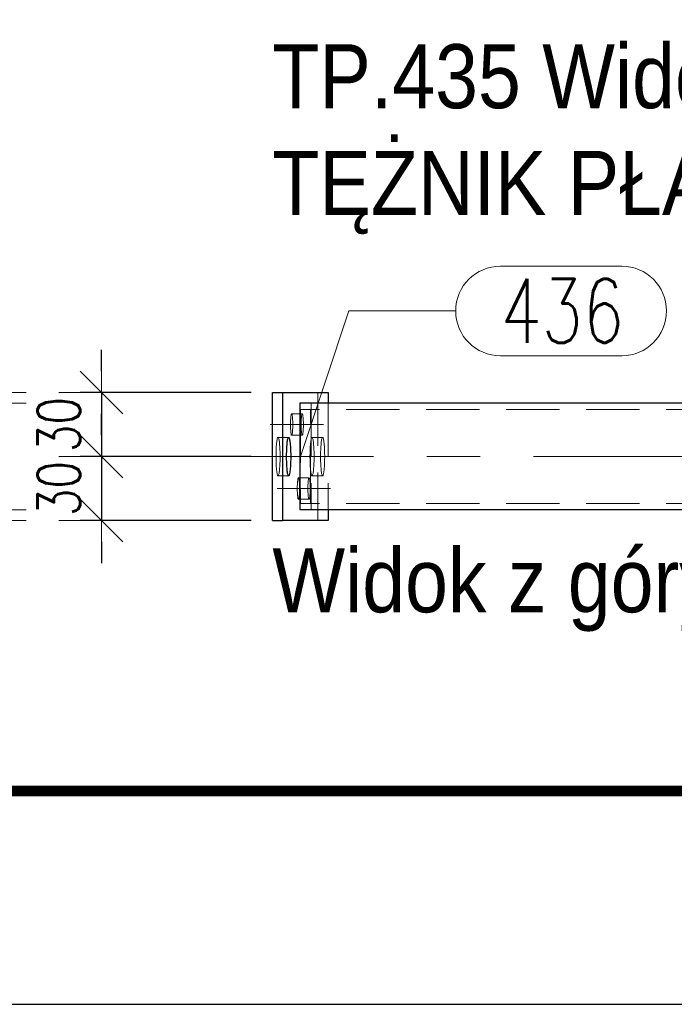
# Model space of a CAD drawing. Header units: millimetres. Extents: x -875 to -363, y 16471 to 16844.
# Tile 4 of 15: x -714 to -684, y 16471 to 16517. Entities that reach past the tile are written whole.
import ezdxf

# ---------------------------------------------------------------- set-up
doc = ezdxf.new("R2010")
doc.units = ezdxf.units.MM
doc.header["$LTSCALE"] = 10
doc.linetypes.add('HIDDEN', pattern=[0.375, 0.25, -0.125])
doc.linetypes.add('MITTE', pattern=[2, 1.25, -0.25, 0.25, -0.25])
doc.layers.get('Defpoints').update_dxf_attribs({"color": 1})
doc.layers.add('_FORMATKA', color=8, linetype='Continuous', plot=False)
for name, color, linetype, lineweight in [('_RAMKA', 7, 'Continuous', 35), ('PS_DIM', 4, 'Continuous', 13), ('PS_Hidden', 2, 'HIDDEN', 9), ('PS_Mid', 5, 'MITTE', 15), ('PS_Pos', 1, 'Continuous', 15), ('PS_Shape', 161, 'Continuous', 30), ('PS_SOLID', 7, 'Continuous', 30), ('PS_TEXT', 3, 'Continuous', 18)]:
    doc.layers.add(name, color=color, linetype=linetype, lineweight=lineweight)
doc.styles.add('gil', font='txt', dxfattribs={"width": 0.9})
doc.styles.add('simplex', font='simplex.shx', dxfattribs={"width": 0.75})
doc.dimstyles.new('1_10_PRZ', dxfattribs={"dimtxt": 2, "dimasz": 1, "dimexe": 2, "dimexo": 5, "dimgap": 1, "dimtad": 1, "dimdec": 0, "dimlfac": 10, "dimtxsty": 'simplex', "dimblk": 'dimznak', "dimcen": 2, "dimse1": 1, "dimse2": 1, "dimclrt": 3, "dimadec": 1, "dimazin": 0, "dimtfac": 1, "dimtdec": 0, "dimtix": 1, "dimtmove": 2, "dimatfit": 3, "dimldrblk": 'dim-grot', "dimfxl": 1, "dimarcsym": 0})
doc.dimstyles.new('1_10_SC', dxfattribs={"dimtxt": 2, "dimasz": 1, "dimexe": 1, "dimexo": 1, "dimgap": 1, "dimtad": 1, "dimdec": 0, "dimlfac": 10, "dimtxsty": 'simplex', "dimblk": 'dimznak', "dimcen": 2, "dimclrd": 256, "dimclre": 256, "dimclrt": 3, "dimadec": 1, "dimazin": 0, "dimtfac": 1, "dimtdec": 0, "dimtix": 1, "dimtmove": 2, "dimatfit": 3, "dimldrblk": 'dim-grot', "dimfxl": 1, "dimarcsym": 0})

# ---------------------------------------------------------------- blocks, each defined once
blk = doc.blocks.new('dimznak')
at = {"color": 0}
for points in [[(0, 2), (0, -2)], [(-2, 0), (2, 0)]]:
    blk.add_lwpolyline(points, dxfattribs=at)
at = {"color": 2}
blk.add_lwpolyline([(1, 1), (-1, -1)], dxfattribs=at)
blk = doc.blocks.new('*D159')
at = {"layer": 'Defpoints', "color": 0, "transparency": 16777216}
for p in [(-702.506, 16499.97), (-710.506, 16496.97), (-702.506, 16496.97, -2.5)]:
    blk.add_point(p, dxfattribs=at)
at = {"layer": 'PS_DIM', "lineweight": -2, "transparency": 16777216}
for p, q in [((-710.506, 16500.97), (-710.506, 16501.97)), ((-703.506, 16499.97), (-711.506, 16499.97)), ((-710.506, 16499.97), (-710.506, 16496.97)), ((-703.506, 16496.97), (-711.506, 16496.97)), ((-710.506, 16495.97), (-710.506, 16494.97))]:
    blk.add_line(p, q, dxfattribs=at)
for p, rotation in [((-710.506, 16499.97), 270), ((-710.506, 16496.97), 90)]:
    blk.add_blockref('dimznak', p, dxfattribs=dict(at, rotation=rotation))
at = {"layer": 'PS_DIM', "color": 3, "transparency": 16777216, "insert": (-712.506, 16498.47), "char_height": 2, "attachment_point": 5, "rotation": 90, "style": 'simplex'}
blk.add_mtext('30', dxfattribs=at)
blk = doc.blocks.new('dim-grot')
blk.add_hatch(color=256).paths.add_polyline_path([(0, 0), (-2, 0.5), (-2, -0.5)])
blk.add_lwpolyline([(0, 0), (-2, 0.5), (-2, -0.5), (0, 0)])
blk = doc.blocks.new('*D160')
at = {"layer": 'Defpoints', "color": 0, "transparency": 16777216}
for p in [(-702.506, 16496.97, -2.5), (-710.506, 16493.97), (-702.506, 16493.97)]:
    blk.add_point(p, dxfattribs=at)
at = {"layer": 'PS_DIM', "lineweight": -2, "transparency": 16777216}
for p, q in [((-710.506, 16497.97), (-710.506, 16498.97)), ((-703.506, 16496.97), (-711.506, 16496.97)), ((-710.506, 16496.97), (-710.506, 16493.97)), ((-703.506, 16493.97), (-711.506, 16493.97)), ((-710.506, 16492.97), (-710.506, 16491.97))]:
    blk.add_line(p, q, dxfattribs=at)
for p, rotation in [((-710.506, 16496.97), 270), ((-710.506, 16493.97), 90)]:
    blk.add_blockref('dimznak', p, dxfattribs=dict(at, rotation=rotation))
at = {"layer": 'PS_DIM', "color": 3, "transparency": 16777216, "insert": (-712.506, 16495.47), "char_height": 2, "attachment_point": 5, "rotation": 90, "style": 'simplex'}
blk.add_mtext('30', dxfattribs=at)
blk = doc.blocks.new('*D161')
at = {"layer": 'Defpoints', "color": 0, "transparency": 16777216}
for p in [(-716.049, 16494.47), (-702.006, 16494.47), (-702.006, 16493.97)]:
    blk.add_point(p, dxfattribs=at)
at = {"layer": 'PS_DIM', "color": 0, "lineweight": -2, "transparency": 16777216}
for p, q in [((-716.049, 16495.47), (-716.049, 16496.47)), ((-716.049, 16493.97), (-716.049, 16494.47)), ((-716.049, 16492.97), (-716.049, 16491.97))]:
    blk.add_line(p, q, dxfattribs=at)
for p, rotation in [((-716.049, 16494.47), 270), ((-716.049, 16493.97), 90)]:
    blk.add_blockref('dimznak', p, dxfattribs=dict(at, rotation=rotation))
at = {"layer": 'PS_DIM', "color": 3, "transparency": 16777216, "insert": (-718.222, 16492.553), "char_height": 2, "attachment_point": 5, "rotation": 90, "style": 'simplex'}
blk.add_mtext('5', dxfattribs=at)
blk = doc.blocks.new('*D162')
at = {"layer": 'Defpoints', "color": 0, "transparency": 16777216}
for p in [(-716.049, 16499.47), (-702.006, 16499.47), (-702.006, 16494.47)]:
    blk.add_point(p, dxfattribs=at)
at = {"layer": 'PS_DIM', "color": 0, "lineweight": -2, "transparency": 16777216}
blk.add_line((-716.049, 16495.47), (-716.049, 16498.47), dxfattribs=at)
for p, rotation in [((-716.049, 16499.47), 90), ((-716.049, 16494.47), 270)]:
    blk.add_blockref('dimznak', p, dxfattribs=dict(at, rotation=rotation))
at = {"layer": 'PS_DIM', "color": 3, "transparency": 16777216, "insert": (-718.049, 16496.97), "char_height": 2, "attachment_point": 5, "rotation": 90, "style": 'simplex'}
blk.add_mtext('50', dxfattribs=at)
blk = doc.blocks.new('*D163')
at = {"layer": 'Defpoints', "color": 0, "transparency": 16777216}
for p in [(-716.049, 16499.97), (-702.506, 16499.97), (-702.006, 16499.47)]:
    blk.add_point(p, dxfattribs=at)
at = {"layer": 'PS_DIM', "color": 0, "lineweight": -2, "transparency": 16777216}
for p, q in [((-716.049, 16500.97), (-716.049, 16501.97)), ((-716.049, 16499.47), (-716.049, 16499.97)), ((-716.049, 16498.47), (-716.049, 16497.47))]:
    blk.add_line(p, q, dxfattribs=at)
for p, rotation in [((-716.049, 16499.97), 270), ((-716.049, 16499.47), 90)]:
    blk.add_blockref('dimznak', p, dxfattribs=dict(at, rotation=rotation))
at = {"layer": 'PS_DIM', "color": 3, "transparency": 16777216, "insert": (-717.92, 16501.711), "char_height": 2, "attachment_point": 5, "rotation": 90, "style": 'simplex'}
blk.add_mtext('5', dxfattribs=at)
blk = doc.blocks.new('*U181')
at = {"layer": '_FORMATKA', "lineweight": -3}
blk.add_lwpolyline([(-500, 0), (0, 0), (0, 297), (-500, 297)], close=True, dxfattribs=at)
at = {"layer": '_RAMKA', "lineweight": -3, "const_width": 0.5}
blk.add_lwpolyline([(-470, 10), (-10, 10), (-10, 287), (-470, 287)], close=True, dxfattribs=at)
blk = doc.blocks.new('*X267')
at = {"color": 3, "style": 'gil', "width": 0.9}
for s, p in [('TP.435 Widok z przodu (Sc1:10)', (-702.506, 16513.299)), ('TĘŻNIK PŁATWI (3 x)', (-702.506, 16508.299))]:
    blk.add_text(s, height=3, dxfattribs=at).set_placement(p)
blk = doc.blocks.new('*X270')
at = {"layer": 'PS_Hidden', "color": 2, "linetype": 'HIDDEN'}
for p, q in [((-700.383, 16499.97), (-700.383, 16493.97)), ((-662.798, 16499.17), (-701.182, 16499.17)), ((-701.182, 16499.17), (-701.182, 16494.77)), ((-700.713, 16494.77), (-700.713, 16499.17)), ((-700.681, 16499.47), (-700.681, 16494.47)), ((-699.886, 16499.47), (-699.886, 16494.47)), ((-701.654, 16498.643), (-701.655, 16498.595)), ((-701.652, 16498.69), (-701.654, 16498.643)), ((-701.649, 16498.734), (-701.652, 16498.69)), ((-701.646, 16498.776), (-701.649, 16498.734)), ((-701.642, 16498.814), (-701.646, 16498.776)), ((-701.638, 16498.849), (-701.642, 16498.814)), ((-701.634, 16498.88), (-701.638, 16498.849)), ((-701.63, 16498.907), (-701.634, 16498.88)), ((-701.625, 16498.929), (-701.63, 16498.907)), ((-701.62, 16498.947), (-701.625, 16498.929)), ((-701.615, 16498.959), (-701.62, 16498.947)), ((-701.609, 16498.967), (-701.615, 16498.959)), ((-701.604, 16498.97), (-701.609, 16498.967)), ((-701.598, 16498.967), (-701.604, 16498.97)), ((-701.604, 16498.97), (-701.107, 16498.97)), ((-701.593, 16498.959), (-701.598, 16498.967)), ((-701.588, 16498.947), (-701.593, 16498.959)), ((-701.583, 16498.929), (-701.588, 16498.947)), ((-701.578, 16498.907), (-701.583, 16498.929)), ((-701.574, 16498.88), (-701.578, 16498.907)), ((-701.569, 16498.849), (-701.574, 16498.88)), ((-701.565, 16498.814), (-701.569, 16498.849)), ((-701.562, 16498.776), (-701.565, 16498.814)), ((-701.559, 16498.734), (-701.562, 16498.776)), ((-701.556, 16498.69), (-701.559, 16498.734)), ((-701.554, 16498.643), (-701.556, 16498.69)), ((-701.552, 16498.595), (-701.554, 16498.643)), ((-701.158, 16498.595), (-701.156, 16498.643)), ((-701.156, 16498.643), (-701.154, 16498.69)), ((-701.154, 16498.69), (-701.152, 16498.734)), ((-701.152, 16498.734), (-701.149, 16498.776)), ((-701.149, 16498.776), (-701.145, 16498.814)), ((-701.145, 16498.814), (-701.141, 16498.849)), ((-701.141, 16498.849), (-701.137, 16498.88)), ((-701.137, 16498.88), (-701.132, 16498.907)), ((-701.132, 16498.907), (-701.128, 16498.929)), ((-701.128, 16498.929), (-701.123, 16498.947)), ((-701.123, 16498.947), (-701.117, 16498.959)), ((-701.117, 16498.959), (-701.112, 16498.967)), ((-701.112, 16498.967), (-701.107, 16498.97)), ((-701.107, 16498.97), (-701.101, 16498.967)), ((-701.101, 16498.967), (-701.096, 16498.959)), ((-701.096, 16498.959), (-701.091, 16498.947)), ((-701.091, 16498.947), (-701.086, 16498.929)), ((-701.086, 16498.929), (-701.081, 16498.907)), ((-701.081, 16498.907), (-701.076, 16498.88)), ((-701.076, 16498.88), (-701.072, 16498.849)), ((-701.072, 16498.849), (-701.068, 16498.814)), ((-701.068, 16498.814), (-701.065, 16498.776)), ((-701.065, 16498.776), (-701.062, 16498.734)), ((-701.062, 16498.734), (-701.059, 16498.69)), ((-701.059, 16498.69), (-701.057, 16498.643)), ((-701.057, 16498.643), (-701.055, 16498.595)), ((-701.656, 16498.545), (-701.657, 16498.495)), ((-701.657, 16498.495), (-701.657, 16498.444)), ((-701.657, 16498.444), (-701.656, 16498.394)), ((-701.655, 16498.595), (-701.656, 16498.545)), ((-701.656, 16498.394), (-701.655, 16498.344)), ((-701.655, 16498.344), (-701.654, 16498.296)), ((-701.654, 16498.296), (-701.652, 16498.25)), ((-701.652, 16498.25), (-701.649, 16498.205)), ((-701.649, 16498.205), (-701.646, 16498.164)), ((-701.562, 16498.164), (-701.559, 16498.205)), ((-701.559, 16498.205), (-701.556, 16498.25)), ((-701.556, 16498.25), (-701.554, 16498.296)), ((-701.554, 16498.296), (-701.552, 16498.344)), ((-701.551, 16498.545), (-701.552, 16498.595)), ((-701.552, 16498.344), (-701.551, 16498.394)), ((-701.551, 16498.495), (-701.551, 16498.545)), ((-701.551, 16498.444), (-701.551, 16498.495)), ((-701.551, 16498.394), (-701.551, 16498.444)), ((-701.16, 16498.495), (-701.159, 16498.545)), ((-701.16, 16498.444), (-701.16, 16498.495)), ((-701.159, 16498.394), (-701.16, 16498.444)), ((-701.159, 16498.545), (-701.158, 16498.595)), ((-701.158, 16498.344), (-701.159, 16498.394)), ((-701.156, 16498.296), (-701.158, 16498.344)), ((-701.154, 16498.25), (-701.156, 16498.296)), ((-701.152, 16498.205), (-701.154, 16498.25)), ((-701.149, 16498.164), (-701.152, 16498.205)), ((-701.062, 16498.205), (-701.065, 16498.164)), ((-701.059, 16498.25), (-701.062, 16498.205)), ((-701.057, 16498.296), (-701.059, 16498.25)), ((-701.055, 16498.344), (-701.057, 16498.296)), ((-701.055, 16498.595), (-701.054, 16498.545)), ((-701.054, 16498.394), (-701.055, 16498.344)), ((-701.054, 16498.545), (-701.054, 16498.495)), ((-701.054, 16498.495), (-701.054, 16498.444)), ((-701.054, 16498.444), (-701.054, 16498.394)), ((-702.287, 16497.757), (-702.295, 16497.708)), ((-702.278, 16497.797), (-702.287, 16497.757)), ((-702.269, 16497.828), (-702.278, 16497.797)), ((-702.26, 16497.851), (-702.269, 16497.828)), ((-702.25, 16497.865), (-702.26, 16497.851)), ((-702.241, 16497.87), (-702.25, 16497.865)), ((-702.231, 16497.865), (-702.241, 16497.87)), ((-701.743, 16497.87), (-702.241, 16497.87)), ((-702.221, 16497.851), (-702.231, 16497.865)), ((-702.212, 16497.828), (-702.221, 16497.851)), ((-702.203, 16497.797), (-702.212, 16497.828)), ((-702.194, 16497.757), (-702.203, 16497.797)), ((-702.186, 16497.708), (-702.194, 16497.757)), ((-701.646, 16498.164), (-701.642, 16498.125)), ((-701.642, 16498.125), (-701.638, 16498.09)), ((-701.638, 16498.09), (-701.634, 16498.059)), ((-701.634, 16498.059), (-701.63, 16498.033)), ((-701.63, 16498.033), (-701.625, 16498.01)), ((-701.625, 16498.01), (-701.62, 16497.993)), ((-701.62, 16497.993), (-701.615, 16497.98)), ((-701.615, 16497.98), (-701.609, 16497.972)), ((-701.609, 16497.972), (-701.604, 16497.97)), ((-701.604, 16497.97), (-701.598, 16497.972)), ((-701.604, 16497.97), (-701.107, 16497.97)), ((-701.598, 16497.972), (-701.593, 16497.98)), ((-701.593, 16497.98), (-701.588, 16497.993)), ((-701.588, 16497.993), (-701.583, 16498.01)), ((-701.583, 16498.01), (-701.578, 16498.033)), ((-701.578, 16498.033), (-701.574, 16498.059)), ((-701.574, 16498.059), (-701.569, 16498.09)), ((-701.569, 16498.09), (-701.565, 16498.125)), ((-701.565, 16498.125), (-701.562, 16498.164)), ((-701.145, 16498.125), (-701.149, 16498.164)), ((-701.141, 16498.09), (-701.145, 16498.125)), ((-701.137, 16498.059), (-701.141, 16498.09)), ((-701.132, 16498.033), (-701.137, 16498.059)), ((-701.128, 16498.01), (-701.132, 16498.033)), ((-701.123, 16497.993), (-701.128, 16498.01)), ((-701.117, 16497.98), (-701.123, 16497.993)), ((-701.112, 16497.972), (-701.117, 16497.98)), ((-701.107, 16497.97), (-701.112, 16497.972)), ((-701.101, 16497.972), (-701.107, 16497.97)), ((-701.096, 16497.98), (-701.101, 16497.972)), ((-701.091, 16497.993), (-701.096, 16497.98)), ((-701.086, 16498.01), (-701.091, 16497.993)), ((-701.081, 16498.033), (-701.086, 16498.01)), ((-701.076, 16498.059), (-701.081, 16498.033)), ((-701.072, 16498.09), (-701.076, 16498.059)), ((-701.068, 16498.125), (-701.072, 16498.09)), ((-701.065, 16498.164), (-701.068, 16498.125)), ((-700.695, 16497.757), (-700.703, 16497.708)), ((-700.686, 16497.797), (-700.695, 16497.757)), ((-700.677, 16497.828), (-700.686, 16497.797)), ((-700.668, 16497.851), (-700.677, 16497.828)), ((-700.658, 16497.865), (-700.668, 16497.851)), ((-700.649, 16497.87), (-700.658, 16497.865)), ((-700.639, 16497.865), (-700.649, 16497.87)), ((-700.152, 16497.87), (-700.649, 16497.87)), ((-700.63, 16497.851), (-700.639, 16497.865)), ((-700.62, 16497.828), (-700.63, 16497.851)), ((-700.611, 16497.797), (-700.62, 16497.828)), ((-700.602, 16497.757), (-700.611, 16497.797)), ((-700.594, 16497.708), (-700.602, 16497.757)), ((-700.206, 16497.708), (-700.198, 16497.757)), ((-700.198, 16497.757), (-700.189, 16497.797)), ((-700.189, 16497.797), (-700.18, 16497.828)), ((-700.18, 16497.828), (-700.171, 16497.851)), ((-700.171, 16497.851), (-700.161, 16497.865)), ((-700.161, 16497.865), (-700.152, 16497.87)), ((-700.152, 16497.87), (-700.142, 16497.865)), ((-700.142, 16497.865), (-700.132, 16497.851)), ((-700.132, 16497.851), (-700.123, 16497.828)), ((-700.123, 16497.828), (-700.114, 16497.797)), ((-700.114, 16497.797), (-700.105, 16497.757)), ((-700.105, 16497.757), (-700.097, 16497.708)), ((-702.33, 16497.282), (-702.333, 16497.195)), ((-702.326, 16497.366), (-702.33, 16497.282)), ((-702.322, 16497.446), (-702.326, 16497.366)), ((-702.316, 16497.521), (-702.322, 16497.446)), ((-702.31, 16497.59), (-702.316, 16497.521)), ((-702.303, 16497.653), (-702.31, 16497.59)), ((-702.295, 16497.708), (-702.303, 16497.653)), ((-702.178, 16497.653), (-702.186, 16497.708)), ((-702.171, 16497.59), (-702.178, 16497.653)), ((-702.165, 16497.521), (-702.171, 16497.59)), ((-702.16, 16497.446), (-702.165, 16497.521)), ((-702.155, 16497.366), (-702.16, 16497.446)), ((-702.151, 16497.282), (-702.155, 16497.366)), ((-702.148, 16497.195), (-702.151, 16497.282)), ((-700.738, 16497.282), (-700.741, 16497.195)), ((-700.734, 16497.366), (-700.738, 16497.282)), ((-700.73, 16497.446), (-700.734, 16497.366)), ((-700.724, 16497.521), (-700.73, 16497.446)), ((-700.718, 16497.59), (-700.724, 16497.521)), ((-700.711, 16497.653), (-700.718, 16497.59)), ((-700.703, 16497.708), (-700.711, 16497.653)), ((-700.587, 16497.653), (-700.594, 16497.708)), ((-700.58, 16497.59), (-700.587, 16497.653)), ((-700.573, 16497.521), (-700.58, 16497.59)), ((-700.568, 16497.446), (-700.573, 16497.521)), ((-700.563, 16497.366), (-700.568, 16497.446)), ((-700.559, 16497.282), (-700.563, 16497.366)), ((-700.556, 16497.195), (-700.559, 16497.282)), ((-700.244, 16497.195), (-700.241, 16497.282)), ((-700.241, 16497.282), (-700.237, 16497.366)), ((-700.237, 16497.366), (-700.233, 16497.446)), ((-700.233, 16497.446), (-700.227, 16497.521)), ((-700.227, 16497.521), (-700.221, 16497.59)), ((-700.221, 16497.59), (-700.214, 16497.653)), ((-700.214, 16497.653), (-700.206, 16497.708)), ((-700.097, 16497.708), (-700.089, 16497.653)), ((-700.089, 16497.653), (-700.082, 16497.59)), ((-700.082, 16497.59), (-700.076, 16497.521)), ((-700.076, 16497.521), (-700.071, 16497.446)), ((-700.071, 16497.446), (-700.066, 16497.366)), ((-700.066, 16497.366), (-700.062, 16497.282)), ((-700.062, 16497.282), (-700.059, 16497.195)), ((-702.335, 16497.106), (-702.336, 16497.015)), ((-702.336, 16497.015), (-702.336, 16496.924)), ((-702.336, 16496.924), (-702.335, 16496.833)), ((-702.333, 16497.195), (-702.335, 16497.106)), ((-702.335, 16496.833), (-702.333, 16496.744)), ((-702.146, 16497.106), (-702.148, 16497.195)), ((-702.148, 16496.744), (-702.146, 16496.833)), ((-702.145, 16497.015), (-702.146, 16497.106)), ((-702.146, 16496.833), (-702.145, 16496.924)), ((-702.145, 16496.924), (-702.145, 16497.015)), ((-700.743, 16497.106), (-700.744, 16497.015)), ((-700.744, 16497.015), (-700.744, 16496.924)), ((-700.744, 16496.924), (-700.743, 16496.833)), ((-700.741, 16497.195), (-700.743, 16497.106)), ((-700.743, 16496.833), (-700.741, 16496.744)), ((-700.554, 16497.106), (-700.556, 16497.195)), ((-700.556, 16496.744), (-700.554, 16496.833)), ((-700.553, 16497.015), (-700.554, 16497.106)), ((-700.554, 16496.833), (-700.553, 16496.924)), ((-700.553, 16496.924), (-700.553, 16497.015)), ((-700.247, 16497.015), (-700.246, 16497.106)), ((-700.247, 16496.924), (-700.247, 16497.015)), ((-700.246, 16496.833), (-700.247, 16496.924)), ((-700.246, 16497.106), (-700.244, 16497.195)), ((-700.244, 16496.744), (-700.246, 16496.833)), ((-700.059, 16497.195), (-700.057, 16497.106)), ((-700.057, 16496.833), (-700.059, 16496.744)), ((-700.057, 16497.106), (-700.056, 16497.015)), ((-700.056, 16496.924), (-700.057, 16496.833)), ((-700.056, 16497.015), (-700.056, 16496.924)), ((-702.333, 16496.744), (-702.33, 16496.657)), ((-702.33, 16496.657), (-702.326, 16496.573)), ((-702.326, 16496.573), (-702.322, 16496.494)), ((-702.322, 16496.494), (-702.316, 16496.419)), ((-702.316, 16496.419), (-702.31, 16496.35)), ((-702.31, 16496.35), (-702.303, 16496.287)), ((-702.178, 16496.287), (-702.171, 16496.35)), ((-702.171, 16496.35), (-702.165, 16496.419)), ((-702.165, 16496.419), (-702.16, 16496.494)), ((-702.16, 16496.494), (-702.155, 16496.573)), ((-702.155, 16496.573), (-702.151, 16496.657)), ((-702.151, 16496.657), (-702.148, 16496.744)), ((-700.741, 16496.744), (-700.738, 16496.657)), ((-700.738, 16496.657), (-700.734, 16496.573)), ((-700.734, 16496.573), (-700.73, 16496.494)), ((-700.73, 16496.494), (-700.724, 16496.419)), ((-700.724, 16496.419), (-700.718, 16496.35)), ((-700.718, 16496.35), (-700.711, 16496.287)), ((-700.587, 16496.287), (-700.58, 16496.35)), ((-700.58, 16496.35), (-700.573, 16496.419)), ((-700.573, 16496.419), (-700.568, 16496.494)), ((-700.568, 16496.494), (-700.563, 16496.573)), ((-700.563, 16496.573), (-700.559, 16496.657)), ((-700.559, 16496.657), (-700.556, 16496.744)), ((-700.241, 16496.657), (-700.244, 16496.744)), ((-700.237, 16496.573), (-700.241, 16496.657)), ((-700.233, 16496.494), (-700.237, 16496.573)), ((-700.227, 16496.419), (-700.233, 16496.494)), ((-700.221, 16496.35), (-700.227, 16496.419)), ((-700.214, 16496.287), (-700.221, 16496.35)), ((-700.082, 16496.35), (-700.089, 16496.287)), ((-700.076, 16496.419), (-700.082, 16496.35)), ((-700.071, 16496.494), (-700.076, 16496.419)), ((-700.066, 16496.573), (-700.071, 16496.494)), ((-700.062, 16496.657), (-700.066, 16496.573)), ((-700.059, 16496.744), (-700.062, 16496.657)), ((-702.303, 16496.287), (-702.295, 16496.231)), ((-702.295, 16496.231), (-702.287, 16496.183)), ((-702.287, 16496.183), (-702.278, 16496.143)), ((-702.278, 16496.143), (-702.269, 16496.111)), ((-702.269, 16496.111), (-702.26, 16496.088)), ((-702.26, 16496.088), (-702.25, 16496.074)), ((-702.25, 16496.074), (-702.241, 16496.07)), ((-702.241, 16496.07), (-702.231, 16496.074)), ((-701.743, 16496.07), (-702.241, 16496.07)), ((-702.231, 16496.074), (-702.221, 16496.088)), ((-702.221, 16496.088), (-702.212, 16496.111)), ((-702.212, 16496.111), (-702.203, 16496.143)), ((-702.203, 16496.143), (-702.194, 16496.183)), ((-702.194, 16496.183), (-702.186, 16496.231)), ((-702.186, 16496.231), (-702.178, 16496.287)), ((-701.316, 16495.88), (-701.32, 16495.849)), ((-701.311, 16495.907), (-701.316, 16495.88)), ((-701.306, 16495.929), (-701.311, 16495.907)), ((-701.301, 16495.947), (-701.306, 16495.929)), ((-701.296, 16495.959), (-701.301, 16495.947)), ((-701.291, 16495.967), (-701.296, 16495.959)), ((-701.285, 16495.97), (-701.291, 16495.967)), ((-701.28, 16495.967), (-701.285, 16495.97)), ((-701.285, 16495.97), (-700.788, 16495.97)), ((-701.275, 16495.959), (-701.28, 16495.967)), ((-701.27, 16495.947), (-701.275, 16495.959)), ((-701.265, 16495.929), (-701.27, 16495.947)), ((-701.26, 16495.907), (-701.265, 16495.929)), ((-701.255, 16495.88), (-701.26, 16495.907)), ((-701.251, 16495.849), (-701.255, 16495.88)), ((-700.823, 16495.849), (-700.819, 16495.88)), ((-700.819, 16495.88), (-700.814, 16495.907)), ((-700.814, 16495.907), (-700.809, 16495.929)), ((-700.809, 16495.929), (-700.804, 16495.947)), ((-700.804, 16495.947), (-700.799, 16495.959)), ((-700.799, 16495.959), (-700.794, 16495.967)), ((-700.794, 16495.967), (-700.788, 16495.97)), ((-700.788, 16495.97), (-700.783, 16495.967)), ((-700.783, 16495.967), (-700.778, 16495.959)), ((-700.778, 16495.959), (-700.772, 16495.947)), ((-700.772, 16495.947), (-700.767, 16495.929)), ((-700.767, 16495.929), (-700.763, 16495.907)), ((-700.763, 16495.907), (-700.758, 16495.88)), ((-700.758, 16495.88), (-700.754, 16495.849)), ((-700.711, 16496.287), (-700.703, 16496.231)), ((-700.703, 16496.231), (-700.695, 16496.183)), ((-700.695, 16496.183), (-700.686, 16496.143)), ((-700.686, 16496.143), (-700.677, 16496.111)), ((-700.677, 16496.111), (-700.668, 16496.088)), ((-700.668, 16496.088), (-700.658, 16496.074)), ((-700.658, 16496.074), (-700.649, 16496.07)), ((-700.649, 16496.07), (-700.639, 16496.074)), ((-700.152, 16496.07), (-700.649, 16496.07)), ((-700.639, 16496.074), (-700.63, 16496.088)), ((-700.63, 16496.088), (-700.62, 16496.111)), ((-700.62, 16496.111), (-700.611, 16496.143)), ((-700.611, 16496.143), (-700.602, 16496.183)), ((-700.602, 16496.183), (-700.594, 16496.231)), ((-700.594, 16496.231), (-700.587, 16496.287)), ((-700.206, 16496.231), (-700.214, 16496.287)), ((-700.198, 16496.183), (-700.206, 16496.231)), ((-700.189, 16496.143), (-700.198, 16496.183)), ((-700.18, 16496.111), (-700.189, 16496.143)), ((-700.171, 16496.088), (-700.18, 16496.111)), ((-700.161, 16496.074), (-700.171, 16496.088)), ((-700.152, 16496.07), (-700.161, 16496.074)), ((-700.142, 16496.074), (-700.152, 16496.07)), ((-700.132, 16496.088), (-700.142, 16496.074)), ((-700.123, 16496.111), (-700.132, 16496.088)), ((-700.114, 16496.143), (-700.123, 16496.111)), ((-700.105, 16496.183), (-700.114, 16496.143)), ((-700.097, 16496.231), (-700.105, 16496.183)), ((-700.089, 16496.287), (-700.097, 16496.231)), ((-701.337, 16495.595), (-701.338, 16495.545)), ((-701.338, 16495.545), (-701.338, 16495.495)), ((-701.338, 16495.495), (-701.338, 16495.444)), ((-701.338, 16495.444), (-701.338, 16495.394)), ((-701.335, 16495.643), (-701.337, 16495.595)), ((-701.333, 16495.69), (-701.335, 16495.643)), ((-701.331, 16495.734), (-701.333, 16495.69)), ((-701.327, 16495.776), (-701.331, 16495.734)), ((-701.324, 16495.814), (-701.327, 16495.776)), ((-701.32, 16495.849), (-701.324, 16495.814)), ((-701.247, 16495.814), (-701.251, 16495.849)), ((-701.244, 16495.776), (-701.247, 16495.814)), ((-701.24, 16495.734), (-701.244, 16495.776)), ((-701.238, 16495.69), (-701.24, 16495.734)), ((-701.236, 16495.643), (-701.238, 16495.69)), ((-701.234, 16495.595), (-701.236, 16495.643)), ((-701.233, 16495.545), (-701.234, 16495.595)), ((-701.232, 16495.495), (-701.233, 16495.545)), ((-701.233, 16495.394), (-701.232, 16495.444)), ((-701.232, 16495.444), (-701.232, 16495.495)), ((-700.841, 16495.545), (-700.84, 16495.595)), ((-700.841, 16495.495), (-700.841, 16495.545)), ((-700.841, 16495.444), (-700.841, 16495.495)), ((-700.841, 16495.394), (-700.841, 16495.444)), ((-700.84, 16495.595), (-700.838, 16495.643)), ((-700.838, 16495.643), (-700.836, 16495.69)), ((-700.836, 16495.69), (-700.833, 16495.734)), ((-700.833, 16495.734), (-700.83, 16495.776)), ((-700.83, 16495.776), (-700.827, 16495.814)), ((-700.827, 16495.814), (-700.823, 16495.849)), ((-700.754, 16495.849), (-700.75, 16495.814)), ((-700.75, 16495.814), (-700.746, 16495.776)), ((-700.746, 16495.776), (-700.743, 16495.734)), ((-700.743, 16495.734), (-700.741, 16495.69)), ((-700.741, 16495.69), (-700.739, 16495.643)), ((-700.739, 16495.643), (-700.737, 16495.595)), ((-700.737, 16495.595), (-700.736, 16495.545)), ((-700.736, 16495.545), (-700.735, 16495.495)), ((-700.735, 16495.444), (-700.736, 16495.394)), ((-700.735, 16495.495), (-700.735, 16495.444)), ((-701.338, 16495.394), (-701.337, 16495.344)), ((-701.337, 16495.344), (-701.335, 16495.296)), ((-701.335, 16495.296), (-701.333, 16495.25)), ((-701.333, 16495.25), (-701.331, 16495.205)), ((-701.331, 16495.205), (-701.327, 16495.164)), ((-701.327, 16495.164), (-701.324, 16495.125)), ((-701.324, 16495.125), (-701.32, 16495.09)), ((-701.32, 16495.09), (-701.316, 16495.059)), ((-701.316, 16495.059), (-701.311, 16495.033)), ((-701.311, 16495.033), (-701.306, 16495.01)), ((-701.306, 16495.01), (-701.301, 16494.993)), ((-701.301, 16494.993), (-701.296, 16494.98)), ((-701.296, 16494.98), (-701.291, 16494.972)), ((-701.291, 16494.972), (-701.285, 16494.97)), ((-701.285, 16494.97), (-701.28, 16494.972)), ((-701.285, 16494.97), (-700.788, 16494.97)), ((-701.28, 16494.972), (-701.275, 16494.98)), ((-701.275, 16494.98), (-701.27, 16494.993)), ((-701.27, 16494.993), (-701.265, 16495.01)), ((-701.265, 16495.01), (-701.26, 16495.033)), ((-701.26, 16495.033), (-701.255, 16495.059)), ((-701.255, 16495.059), (-701.251, 16495.09)), ((-701.251, 16495.09), (-701.247, 16495.125)), ((-701.247, 16495.125), (-701.244, 16495.164)), ((-701.244, 16495.164), (-701.24, 16495.205)), ((-701.24, 16495.205), (-701.238, 16495.25)), ((-701.238, 16495.25), (-701.236, 16495.296)), ((-701.236, 16495.296), (-701.234, 16495.344)), ((-701.234, 16495.344), (-701.233, 16495.394)), ((-700.84, 16495.344), (-700.841, 16495.394)), ((-700.838, 16495.296), (-700.84, 16495.344)), ((-700.836, 16495.25), (-700.838, 16495.296)), ((-700.833, 16495.205), (-700.836, 16495.25)), ((-700.83, 16495.164), (-700.833, 16495.205)), ((-700.827, 16495.125), (-700.83, 16495.164)), ((-700.823, 16495.09), (-700.827, 16495.125)), ((-700.819, 16495.059), (-700.823, 16495.09)), ((-700.814, 16495.033), (-700.819, 16495.059)), ((-700.809, 16495.01), (-700.814, 16495.033)), ((-700.804, 16494.993), (-700.809, 16495.01)), ((-700.799, 16494.98), (-700.804, 16494.993)), ((-700.794, 16494.972), (-700.799, 16494.98)), ((-700.788, 16494.97), (-700.794, 16494.972)), ((-700.783, 16494.972), (-700.788, 16494.97)), ((-700.778, 16494.98), (-700.783, 16494.972)), ((-700.772, 16494.993), (-700.778, 16494.98)), ((-700.767, 16495.01), (-700.772, 16494.993)), ((-700.763, 16495.033), (-700.767, 16495.01)), ((-700.758, 16495.059), (-700.763, 16495.033)), ((-700.754, 16495.09), (-700.758, 16495.059)), ((-700.75, 16495.125), (-700.754, 16495.09)), ((-700.746, 16495.164), (-700.75, 16495.125)), ((-700.743, 16495.205), (-700.746, 16495.164)), ((-700.741, 16495.25), (-700.743, 16495.205)), ((-700.739, 16495.296), (-700.741, 16495.25)), ((-700.737, 16495.344), (-700.739, 16495.296)), ((-700.736, 16495.394), (-700.737, 16495.344)), ((-662.798, 16494.77), (-701.182, 16494.77))]:
    blk.add_line(p, q, dxfattribs=at)
at = {"layer": 'PS_Mid', "color": 5, "linetype": 'MITTE'}
for p, q in [((-700.107, 16498.47), (-702.604, 16498.47)), ((-657.766, 16496.97), (-706.214, 16496.97)), ((-703.241, 16496.97), (-700.743, 16496.97)), ((-701.649, 16496.97), (-699.152, 16496.97)), ((-699.788, 16495.47), (-702.285, 16495.47))]:
    blk.add_line(p, q, dxfattribs=at)
at = {"layer": 'PS_SOLID', "color": 7, "linetype": 'Continuous'}
for p, q in [((-702.506, 16493.97), (-702.506, 16499.97)), ((-702.506, 16499.97), (-702.009, 16499.97)), ((-702.009, 16499.97), (-699.886, 16499.97)), ((-702.009, 16493.97), (-702.009, 16499.97)), ((-699.886, 16499.97), (-699.886, 16499.47)), ((-662.766, 16499.47), (-701.214, 16499.47)), ((-701.214, 16499.47), (-701.214, 16494.47)), ((-701.798, 16497.708), (-701.79, 16497.757)), ((-701.79, 16497.757), (-701.781, 16497.797)), ((-701.781, 16497.797), (-701.772, 16497.828)), ((-701.772, 16497.828), (-701.763, 16497.851)), ((-701.763, 16497.851), (-701.753, 16497.865)), ((-701.753, 16497.865), (-701.743, 16497.87)), ((-701.743, 16497.87), (-701.734, 16497.865)), ((-701.734, 16497.865), (-701.724, 16497.851)), ((-701.724, 16497.851), (-701.715, 16497.828)), ((-701.715, 16497.828), (-701.706, 16497.797)), ((-701.706, 16497.797), (-701.697, 16497.757)), ((-701.697, 16497.757), (-701.689, 16497.708)), ((-701.836, 16497.195), (-701.833, 16497.282)), ((-701.833, 16497.282), (-701.829, 16497.366)), ((-701.829, 16497.366), (-701.824, 16497.446)), ((-701.824, 16497.446), (-701.819, 16497.521)), ((-701.819, 16497.521), (-701.813, 16497.59)), ((-701.813, 16497.59), (-701.806, 16497.653)), ((-701.806, 16497.653), (-701.798, 16497.708)), ((-701.689, 16497.708), (-701.681, 16497.653)), ((-701.681, 16497.653), (-701.674, 16497.59)), ((-701.674, 16497.59), (-701.668, 16497.521)), ((-701.668, 16497.521), (-701.662, 16497.446)), ((-701.662, 16497.446), (-701.658, 16497.366)), ((-701.658, 16497.366), (-701.654, 16497.282)), ((-701.654, 16497.282), (-701.651, 16497.195)), ((-701.839, 16497.015), (-701.838, 16497.106)), ((-701.839, 16496.924), (-701.839, 16497.015)), ((-701.838, 16496.833), (-701.839, 16496.924)), ((-701.838, 16497.106), (-701.836, 16497.195)), ((-701.836, 16496.744), (-701.838, 16496.833)), ((-701.651, 16497.195), (-701.649, 16497.106)), ((-701.649, 16496.833), (-701.651, 16496.744)), ((-701.649, 16497.106), (-701.648, 16497.015)), ((-701.648, 16496.924), (-701.649, 16496.833)), ((-701.648, 16497.015), (-701.648, 16496.924)), ((-701.833, 16496.657), (-701.836, 16496.744)), ((-701.829, 16496.573), (-701.833, 16496.657)), ((-701.824, 16496.494), (-701.829, 16496.573)), ((-701.819, 16496.419), (-701.824, 16496.494)), ((-701.813, 16496.35), (-701.819, 16496.419)), ((-701.806, 16496.287), (-701.813, 16496.35)), ((-701.674, 16496.35), (-701.681, 16496.287)), ((-701.668, 16496.419), (-701.674, 16496.35)), ((-701.662, 16496.494), (-701.668, 16496.419)), ((-701.658, 16496.573), (-701.662, 16496.494)), ((-701.654, 16496.657), (-701.658, 16496.573)), ((-701.651, 16496.744), (-701.654, 16496.657)), ((-701.798, 16496.231), (-701.806, 16496.287)), ((-701.79, 16496.183), (-701.798, 16496.231)), ((-701.781, 16496.143), (-701.79, 16496.183)), ((-701.772, 16496.111), (-701.781, 16496.143)), ((-701.763, 16496.088), (-701.772, 16496.111)), ((-701.753, 16496.074), (-701.763, 16496.088)), ((-701.743, 16496.07), (-701.753, 16496.074)), ((-701.734, 16496.074), (-701.743, 16496.07)), ((-701.724, 16496.088), (-701.734, 16496.074)), ((-701.715, 16496.111), (-701.724, 16496.088)), ((-701.706, 16496.143), (-701.715, 16496.111)), ((-701.697, 16496.183), (-701.706, 16496.143)), ((-701.689, 16496.231), (-701.697, 16496.183)), ((-701.681, 16496.287), (-701.689, 16496.231)), ((-662.766, 16494.47), (-701.214, 16494.47)), ((-699.886, 16494.47), (-699.886, 16493.97)), ((-702.506, 16493.97), (-702.009, 16493.97)), ((-699.886, 16493.97), (-702.009, 16493.97))]:
    blk.add_line(p, q, dxfattribs=at)
blk = doc.blocks.new('*X273')
at = {"color": 1}
for p, q in [((-691.818, 16505.895), (-686.139, 16505.895)), ((-701.196, 16496.97), (-698.918, 16503.795)), ((-698.918, 16503.795), (-693.918, 16503.795)), ((-691.818, 16501.695), (-686.139, 16501.695))]:
    blk.add_line(p, q, dxfattribs=at)
for centre, start, end in [((-691.818, 16503.795), 90, 270), ((-686.139, 16503.795), 270, 90)]:
    blk.add_arc(centre, 2.1, start, end, dxfattribs=at)
at = {"color": 30, "style": 'simplex', "width": 0.75}
blk.add_text('436', height=3, dxfattribs=at).set_placement((-691.818, 16502.295))
blk = doc.blocks.new('*X274')
at = {"color": 3, "style": 'gil', "width": 0.9}
blk.add_text('Widok z góry', height=3, dxfattribs=at).set_placement((-702.506, 16489.669))

msp = doc.modelspace()

# ---------------------------------------------------------------- block references
at = {"layer": 'PS_DIM'}
msp.add_blockref('*U181', (-369.193, 16471.294), dxfattribs=at)
at = {"layer": 'PS_Pos'}
msp.add_blockref('*X273', (0, 0), dxfattribs=at)
at = {"layer": 'PS_Shape', "color": 227}
msp.add_blockref('*X270', (0, 0), dxfattribs=at)
at = {"layer": 'PS_TEXT'}
for name in ['*X267', '*X274']:
    msp.add_blockref(name, (0, 0), dxfattribs=at)

# ---------------------------------------------------------------- dimensions: what is measured, and where the dimension line sits
at = {"layer": 'PS_DIM'}
for base, p1, p2, picture, middle in [((-716.049, 16499.97), (-702.006, 16499.47), (-702.506, 16499.97), '*D163', (-717.92, 16501.711)), ((-716.049, 16494.47), (-702.006, 16493.97), (-702.006, 16494.47), '*D161', (-718.222, 16492.553))]:
    dim = msp.add_linear_dim(base=base, p1=p1, p2=p2, angle=90, dimstyle='1_10_PRZ', dxfattribs=at)
    dim.commit()
    dim.dimension.update_dxf_attribs({"geometry": picture, "text_midpoint": middle, "dimtype": 128})
for base, p1, p2, dimstyle, picture, middle in [((-710.506, 16496.97), (-702.506, 16499.97), (-702.506, 16496.97, -2.5), '1_10_SC', '*D159', (-712.506, 16498.47)), ((-716.049, 16499.47), (-702.006, 16494.47), (-702.006, 16499.47), '1_10_PRZ', '*D162', (-718.049, 16496.97)), ((-710.506, 16493.97), (-702.506, 16496.97, -2.5), (-702.506, 16493.97), '1_10_SC', '*D160', (-712.506, 16495.47))]:
    dim = msp.add_linear_dim(base=base, p1=p1, p2=p2, angle=90, dimstyle=dimstyle, dxfattribs=at)
    dim.commit()
    dim.dimension.update_dxf_attribs({"geometry": picture, "text_midpoint": middle})

doc.saveas('drawing.dxf')
